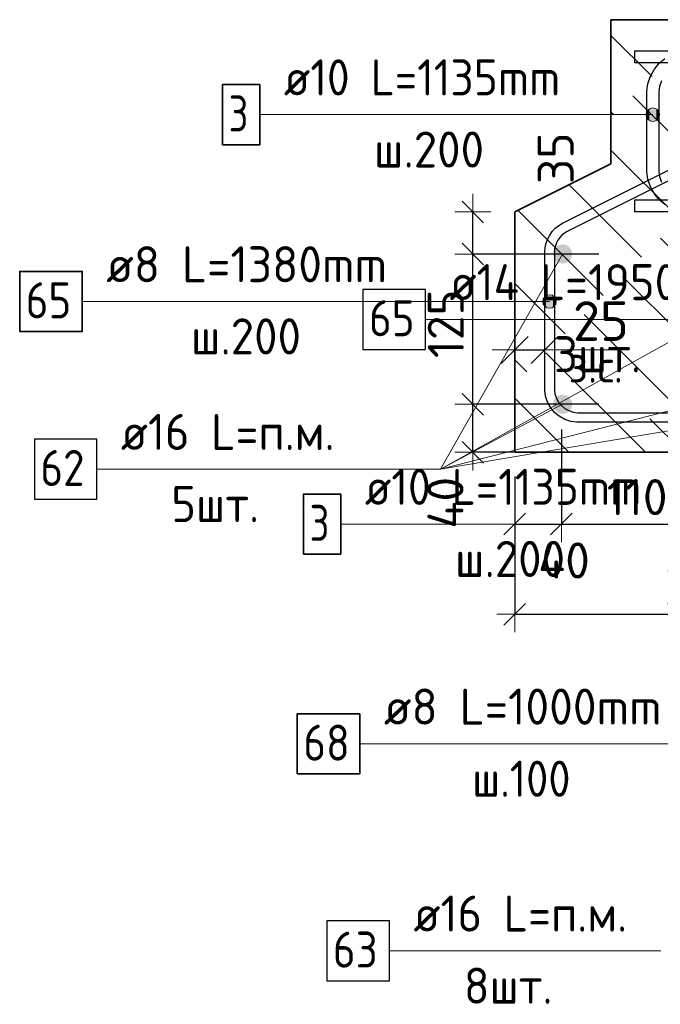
# Model space of a CAD drawing. Header units: metres. Extents: x -38 to 100, y -15 to 21.
# Tile 26 of 90: x 71.634 to 72.167, y 2.799 to 3.618. Entities that reach past the tile are written whole.
import ezdxf

# ---------------------------------------------------------------- set-up
doc = ezdxf.new("R2010")
doc.units = ezdxf.units.M
doc.header["$PDMODE"] = 65
for name, color, linetype, lineweight in [('XR$4$Арм. стержнями верхней зоны', 180, 'Continuous', 35), ('XR$4$Арм. стержнями нижней зоны', 180, 'Continuous', 35), ('XR$4$Арм.стержн. Арматура края', 96, 'Continuous', 35), ('XR$4$Арм.стержн.горизонт. 1', 180, 'Continuous', 35), ('XR$4$Размерная линия (1)', 7, 'Continuous', 13), ('XR$4$Размерная линия_ общее', 7, 'Continuous', 13), ('XR$6$Арм.стержн. Арматура края', 96, 'Continuous', 35), ('XR$6$Арм.стержн. Доп. арматура', 180, 'Continuous', 35), ('XR$6$Арм.стержн. Хомут', 240, 'Continuous', 35), ('XR$6$Арм.стержн.горизонт. 1', 180, 'Continuous', 35)]:
    doc.layers.add(name, color=color, linetype=linetype, lineweight=lineweight)
doc.styles.add('ISOCPEUR', font='txt')
doc.dimstyles.new('DIMSTYLE_11', dxfattribs={"dimtxt": 0.033, "dimasz": 0.0375, "dimexe": 0, "dimexo": 0, "dimgap": 0.0165, "dimtad": 2, "dimdec": 0, "dimlfac": 1000, "dimrnd": 1, "dimzin": 12, "dimdsep": 46, "dimtxsty": 'ISOCPEUR', "dimblk1": 'ALL_ML_STRICH', "dimblk2": 'ALL_ML_STRICH', "dimsah": 1, "dimcen": 0, "dimclrd": 7, "dimclre": 256, "dimclrt": 7, "dimadec": 0, "dimazin": 0, "dimtfac": 1, "dimtdec": 0, "dimtix": 1, "dimtmove": 2, "dimatfit": 3, "dimfxl": 0, "dimtvp": 1.2, "dimtzin": 0, "dimlwd": 0, "dimlwe": -3, "dimarcsym": 0})
doc.dimstyles.new('DIMSTYLE_23', dxfattribs={"dimtxt": 0.03, "dimasz": 0.03, "dimexe": 0, "dimexo": 0, "dimgap": 0.015, "dimtad": 2, "dimdec": 0, "dimlfac": 1000, "dimrnd": 5, "dimzin": 12, "dimdsep": 46, "dimtxsty": 'ISOCPEUR', "dimblk1": 'ALL_ML_STRICH', "dimblk2": 'ALL_ML_STRICH', "dimsah": 1, "dimcen": 0, "dimclrd": 7, "dimclre": 256, "dimclrt": 7, "dimadec": 0, "dimazin": 0, "dimtfac": 1, "dimtdec": 0, "dimtix": 1, "dimtmove": 2, "dimatfit": 3, "dimfxl": 0, "dimtvp": 1.2, "dimtzin": 0, "dimlwd": 0, "dimlwe": -3, "dimarcsym": 0})
doc.dimstyles.new('DIMSTYLE_24', dxfattribs={"dimtxt": 0.03, "dimasz": 0.03, "dimexe": 0, "dimexo": 0, "dimgap": 0.015, "dimtad": 2, "dimdec": 0, "dimlfac": 1000, "dimrnd": 5, "dimzin": 12, "dimdsep": 46, "dimtxsty": 'ISOCPEUR', "dimblk1": 'ALL_ML_STRICH', "dimblk2": 'ALL_ML_STRICH', "dimsah": 1, "dimcen": 0, "dimclrd": 7, "dimclre": 256, "dimclrt": 7, "dimadec": 0, "dimazin": 0, "dimtfac": 1, "dimtdec": 0, "dimtix": 1, "dimtmove": 2, "dimatfit": 3, "dimfxl": 0, "dimtzin": 0, "dimlwd": 0, "dimlwe": -3, "dimarcsym": 0})
doc.dimstyles.new('DIMSTYLE_31', dxfattribs={"dimtxt": 0.03, "dimasz": 0.03, "dimexe": 0, "dimexo": 0, "dimgap": 0.015, "dimtad": 0, "dimdec": 0, "dimlfac": 1000, "dimrnd": 5, "dimzin": 12, "dimdsep": 46, "dimtxsty": 'ISOCPEUR', "dimblk1": 'ALL_ML_STRICH', "dimblk2": 'ALL_ML_STRICH', "dimsah": 1, "dimcen": 0, "dimclrd": 7, "dimclre": 256, "dimclrt": 7, "dimadec": 0, "dimazin": 0, "dimtfac": 1, "dimtdec": 0, "dimtix": 1, "dimtmove": 2, "dimatfit": 3, "dimfxl": 0, "dimtvp": 1.2, "dimtzin": 0, "dimlwd": 0, "dimlwe": -3, "dimarcsym": 0})
doc.dimstyles.new('DIMSTYLE_32', dxfattribs={"dimtxt": 0.03, "dimasz": 0.03, "dimexe": 0, "dimexo": 0, "dimgap": 0.015, "dimtad": 0, "dimdec": 0, "dimlfac": 1000, "dimrnd": 5, "dimzin": 12, "dimdsep": 46, "dimtxsty": 'ISOCPEUR', "dimblk1": 'ALL_ML_STRICH', "dimblk2": 'ALL_ML_STRICH', "dimsah": 1, "dimcen": 0, "dimclrd": 7, "dimclre": 256, "dimclrt": 7, "dimadec": 0, "dimazin": 0, "dimtfac": 1, "dimtdec": 0, "dimtix": 1, "dimtmove": 2, "dimatfit": 3, "dimfxl": 0, "dimtvp": 1.2, "dimtzin": 0, "dimlwd": 0, "dimlwe": -3, "dimarcsym": 0})

# ---------------------------------------------------------------- blocks, each defined once
blk = doc.blocks.new('ALL_ML_STRICH')
at = {"color": 0, "linetype": 'ByBlock', "lineweight": -2}
for p, q in [((0, -0.5), (0, 0.5)), ((-0.3, -0.3), (0.3, 0.3)), ((-1, 0), (0.5, 0))]:
    blk.add_line(p, q, dxfattribs=at)
blk = doc.blocks.new('*D233')
at = {"layer": 'DEFPOINTS', "color": 7, "linetype": 'Continuous', "lineweight": 13, "transparency": 33554687}
for p in [(72.04592, 3.34356), (72.04592, 3.30857), (72.07092, 3.30357)]:
    blk.add_point(p, dxfattribs=at)
at = {"layer": 'XR$4$Размерная линия_ общее', "color": 253, "linetype": 'Continuous', "lineweight": -2, "true_color": 0xa0a0a0, "transparency": 33554687}
for p, q in [((72.04592, 3.32857), (72.04592, 3.34356)), ((72.07092, 3.32357), (72.07092, 3.34356))]:
    blk.add_line(p, q, dxfattribs=at)
at = {"layer": 'XR$4$Размерная линия_ общее', "color": 7, "linetype": 'Continuous', "lineweight": -2, "transparency": 33554687}
blk.add_line((72.04592, 3.34356), (72.07092, 3.34356), dxfattribs=at)
at = {"layer": 'XR$4$Размерная линия_ общее', "color": 7, "linetype": 'Continuous', "lineweight": 13, "transparency": 33554687, "xscale": 0.0375, "yscale": 0.0375, "zscale": 0.0375, "rotation": 180}
blk.add_blockref('ALL_ML_STRICH', (72.04592, 3.34356), dxfattribs=at)
at = {"layer": 'XR$4$Размерная линия_ общее', "color": 7, "linetype": 'Continuous', "lineweight": 13, "transparency": 33554687, "xscale": 0.0375, "yscale": 0.0375, "zscale": 0.0375}
blk.add_blockref('ALL_ML_STRICH', (72.07092, 3.34356), dxfattribs=at)
at = {"layer": 'XR$4$Размерная линия_ общее', "color": 7, "linetype": 'Continuous', "lineweight": 13, "transparency": 33554687, "insert": (72.11764, 3.36756), "char_height": 0.033, "width": 0.066, "attachment_point": 5, "style": 'ISOCPEUR'}
blk.add_mtext('\\A1;{25}', dxfattribs=at)
at = {"layer": 'XR$4$Размерная линия_ общее', "color": 7, "linetype": 'Continuous', "lineweight": 13, "transparency": 33554687, "insert": (72.09069, 3.34335), "char_height": 0.027, "width": 0.00135, "attachment_point": 1, "line_spacing_factor": 0.60241, "style": 'ISOCPEUR'}
blk.add_mtext('з.с.', dxfattribs=at)
blk = doc.blocks.new('*D234')
at = {"layer": 'DEFPOINTS', "color": 7, "linetype": 'Continuous', "lineweight": 13, "transparency": 33554687}
for p in [(72.13584, 3.29831), (72.01108, 3.25831), (72.09592, 3.25831)]:
    blk.add_point(p, dxfattribs=at)
at = {"layer": 'XR$4$Размерная линия (1)', "color": 9, "linetype": 'Continuous', "lineweight": -2, "true_color": 0xc7c7c7, "transparency": 33554687}
for p, q in [((72.11584, 3.29831), (72.01108, 3.29831)), ((72.07592, 3.25831), (72.01108, 3.25831))]:
    blk.add_line(p, q, dxfattribs=at)
at = {"layer": 'XR$4$Размерная линия (1)', "color": 7, "linetype": 'Continuous', "lineweight": -2, "transparency": 33554687}
blk.add_line((72.01108, 3.25831), (72.01108, 3.29831), dxfattribs=at)
at = {"layer": 'XR$4$Размерная линия (1)', "color": 7, "linetype": 'Continuous', "lineweight": 13, "transparency": 33554687, "xscale": 0.03, "yscale": 0.03, "zscale": 0.03}
for p, rotation in [((72.01108, 3.29831), 90), ((72.01108, 3.25831), 270)]:
    blk.add_blockref('ALL_ML_STRICH', p, dxfattribs=dict(at, rotation=rotation))
at = {"layer": 'XR$4$Размерная линия (1)', "color": 7, "linetype": 'Continuous', "lineweight": 13, "transparency": 33554687, "insert": (71.98829, 3.21632), "char_height": 0.03, "width": 0.06, "attachment_point": 5, "rotation": 90, "style": 'ISOCPEUR'}
blk.add_mtext('\\A1;{40}', dxfattribs=at)
blk = doc.blocks.new('*D235')
at = {"layer": 'DEFPOINTS', "color": 7, "linetype": 'Continuous', "lineweight": 13, "transparency": 33554687}
for p in [(72.13584, 3.42331), (72.01108, 3.29831), (72.13584, 3.29831)]:
    blk.add_point(p, dxfattribs=at)
at = {"layer": 'XR$4$Размерная линия (1)', "color": 9, "linetype": 'Continuous', "lineweight": -2, "true_color": 0xc7c7c7, "transparency": 33554687}
for p, q in [((72.11584, 3.42331), (72.01108, 3.42331)), ((72.11584, 3.29831), (72.01108, 3.29831))]:
    blk.add_line(p, q, dxfattribs=at)
at = {"layer": 'XR$4$Размерная линия (1)', "color": 7, "linetype": 'Continuous', "lineweight": -2, "transparency": 33554687}
blk.add_line((72.01108, 3.29831), (72.01108, 3.42331), dxfattribs=at)
at = {"layer": 'XR$4$Размерная линия (1)', "color": 7, "linetype": 'Continuous', "lineweight": 13, "transparency": 33554687, "xscale": 0.03, "yscale": 0.03, "zscale": 0.03}
for p, rotation in [((72.01108, 3.42331), 90), ((72.01108, 3.29831), 270)]:
    blk.add_blockref('ALL_ML_STRICH', p, dxfattribs=dict(at, rotation=rotation))
at = {"layer": 'XR$4$Размерная линия (1)', "color": 7, "linetype": 'Continuous', "lineweight": 13, "transparency": 33554687, "insert": (71.98858, 3.36531), "char_height": 0.03, "width": 0.09, "attachment_point": 5, "rotation": 90, "style": 'ISOCPEUR'}
blk.add_mtext('\\A1;{125}', dxfattribs=at)
blk = doc.blocks.new('*D236')
at = {"layer": 'DEFPOINTS', "color": 7, "linetype": 'Continuous', "lineweight": 13, "transparency": 33554687}
for p in [(72.04592, 3.45831), (72.01108, 3.42331), (72.13584, 3.42331)]:
    blk.add_point(p, dxfattribs=at)
at = {"layer": 'XR$4$Размерная линия (1)', "color": 9, "linetype": 'Continuous', "lineweight": -2, "true_color": 0xc7c7c7, "transparency": 33554687}
for p, q in [((72.01108, 3.45831), (72.01108, 3.45831)), ((72.11584, 3.42331), (72.01108, 3.42331))]:
    blk.add_line(p, q, dxfattribs=at)
at = {"layer": 'XR$4$Размерная линия (1)', "color": 7, "linetype": 'Continuous', "lineweight": -2, "transparency": 33554687}
blk.add_line((72.01108, 3.42331), (72.01108, 3.45831), dxfattribs=at)
at = {"layer": 'XR$4$Размерная линия (1)', "color": 7, "linetype": 'Continuous', "lineweight": 13, "transparency": 33554687, "xscale": 0.03, "yscale": 0.03, "zscale": 0.03}
for p, rotation in [((72.01108, 3.45831), 90), ((72.01108, 3.42331), 270)]:
    blk.add_blockref('ALL_ML_STRICH', p, dxfattribs=dict(at, rotation=rotation))
at = {"layer": 'XR$4$Размерная линия (1)', "color": 7, "linetype": 'Continuous', "lineweight": 13, "transparency": 33554687, "insert": (72.08006, 3.50299), "char_height": 0.03, "width": 0.06, "attachment_point": 5, "rotation": 90, "style": 'ISOCPEUR'}
blk.add_mtext('\\A1;{35}', dxfattribs=at)
blk = doc.blocks.new('*D248')
at = {"layer": 'DEFPOINTS', "color": 7, "linetype": 'Continuous', "lineweight": 13, "transparency": 33554687}
for p in [(72.04592, 3.25831), (72.34592, 3.25831), (72.04592, 3.12355)]:
    blk.add_point(p, dxfattribs=at)
at = {"layer": 'XR$4$Размерная линия (1)', "color": 9, "linetype": 'Continuous', "lineweight": -2, "true_color": 0xc7c7c7, "transparency": 33554687}
for p, q in [((72.04592, 3.23831), (72.04592, 3.12355)), ((72.34592, 3.23831), (72.34592, 3.12355))]:
    blk.add_line(p, q, dxfattribs=at)
at = {"layer": 'XR$4$Размерная линия (1)', "color": 7, "linetype": 'Continuous', "lineweight": -2, "transparency": 33554687}
blk.add_line((72.04592, 3.12355), (72.34592, 3.12355), dxfattribs=at)
at = {"layer": 'XR$4$Размерная линия (1)', "color": 7, "linetype": 'Continuous', "lineweight": 13, "transparency": 33554687, "xscale": 0.03, "yscale": 0.03, "zscale": 0.03, "rotation": 180}
blk.add_blockref('ALL_ML_STRICH', (72.04592, 3.12355), dxfattribs=at)
at = {"layer": 'XR$4$Размерная линия (1)', "color": 7, "linetype": 'Continuous', "lineweight": 13, "transparency": 33554687, "xscale": 0.03, "yscale": 0.03, "zscale": 0.03}
blk.add_blockref('ALL_ML_STRICH', (72.34592, 3.12355), dxfattribs=at)
at = {"layer": 'XR$4$Размерная линия (1)', "color": 7, "linetype": 'Continuous', "lineweight": 13, "transparency": 33554687, "insert": (72.19717, 3.14605), "char_height": 0.03, "width": 0.075, "attachment_point": 5, "style": 'ISOCPEUR'}
blk.add_mtext('\\W0.83;\\A1;{300}', dxfattribs=at)
blk = doc.blocks.new('*D249')
at = {"layer": 'DEFPOINTS', "color": 7, "linetype": 'Continuous', "lineweight": 13, "transparency": 33554687}
for p in [(72.08479, 3.29718), (72.04592, 3.25831), (72.04592, 3.19855)]:
    blk.add_point(p, dxfattribs=at)
at = {"layer": 'XR$4$Размерная линия (1)', "color": 9, "linetype": 'Continuous', "lineweight": -2, "true_color": 0xc7c7c7, "transparency": 33554687}
for p, q in [((72.08479, 3.27718), (72.08479, 3.19855)), ((72.04592, 3.23831), (72.04592, 3.19855))]:
    blk.add_line(p, q, dxfattribs=at)
at = {"layer": 'XR$4$Размерная линия (1)', "color": 7, "linetype": 'Continuous', "lineweight": -2, "transparency": 33554687}
blk.add_line((72.04592, 3.19855), (72.08479, 3.19855), dxfattribs=at)
at = {"layer": 'XR$4$Размерная линия (1)', "color": 7, "linetype": 'Continuous', "lineweight": 13, "transparency": 33554687, "xscale": 0.03, "yscale": 0.03, "zscale": 0.03, "rotation": 180}
blk.add_blockref('ALL_ML_STRICH', (72.04592, 3.19855), dxfattribs=at)
at = {"layer": 'XR$4$Размерная линия (1)', "color": 7, "linetype": 'Continuous', "lineweight": 13, "transparency": 33554687, "xscale": 0.03, "yscale": 0.03, "zscale": 0.03}
blk.add_blockref('ALL_ML_STRICH', (72.08479, 3.19855), dxfattribs=at)
at = {"layer": 'XR$4$Размерная линия (1)', "color": 7, "linetype": 'Continuous', "lineweight": 13, "transparency": 33554687, "insert": (72.08696, 3.16833), "char_height": 0.03, "width": 0.06, "attachment_point": 5, "style": 'ISOCPEUR'}
blk.add_mtext('\\A1;{40}', dxfattribs=at)
blk = doc.blocks.new('*D250')
at = {"layer": 'DEFPOINTS', "color": 7, "linetype": 'Continuous', "lineweight": 13, "transparency": 33554687}
for p in [(72.08479, 3.29718), (72.19584, 3.29831), (72.08479, 3.19855)]:
    blk.add_point(p, dxfattribs=at)
at = {"layer": 'XR$4$Размерная линия (1)', "color": 9, "linetype": 'Continuous', "lineweight": -2, "true_color": 0xc7c7c7, "transparency": 33554687}
for p, q in [((72.19584, 3.27831), (72.19584, 3.19855)), ((72.08479, 3.27718), (72.08479, 3.19855))]:
    blk.add_line(p, q, dxfattribs=at)
at = {"layer": 'XR$4$Размерная линия (1)', "color": 7, "linetype": 'Continuous', "lineweight": -2, "transparency": 33554687}
blk.add_line((72.08479, 3.19855), (72.19584, 3.19855), dxfattribs=at)
at = {"layer": 'XR$4$Размерная линия (1)', "color": 7, "linetype": 'Continuous', "lineweight": 13, "transparency": 33554687, "xscale": 0.03, "yscale": 0.03, "zscale": 0.03, "rotation": 180}
blk.add_blockref('ALL_ML_STRICH', (72.08479, 3.19855), dxfattribs=at)
at = {"layer": 'XR$4$Размерная линия (1)', "color": 7, "linetype": 'Continuous', "lineweight": 13, "transparency": 33554687, "xscale": 0.03, "yscale": 0.03, "zscale": 0.03}
blk.add_blockref('ALL_ML_STRICH', (72.19584, 3.19855), dxfattribs=at)
at = {"layer": 'XR$4$Размерная линия (1)', "color": 7, "linetype": 'Continuous', "lineweight": 13, "transparency": 33554687, "insert": (72.14781, 3.22105), "char_height": 0.03, "width": 0.09, "attachment_point": 5, "style": 'ISOCPEUR'}
blk.add_mtext('\\A1;{110}', dxfattribs=at)

msp = doc.modelspace()

# ---------------------------------------------------------------- hatches: boundary and pattern name
at = {"linetype": 'Continuous', "lineweight": 13, "transparency": 33554687}
h = msp.add_hatch(dxfattribs=at)
h.set_pattern_fill('__________540', scale=0.015, style=0, pattern_type=2)
h.set_pattern_definition([(135, (0, 0), (-0.031819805, -0.031819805), [0.4, -0.05, 0, -0.05]), (135, (-0.01591, -0.01591), (-0.031819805, -0.031819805), [0.8, -0.1, 0.1, -0.1])])
h.paths.add_polyline_path([(72.34592, 3.61831), (72.12592, 3.61831), (72.12592, 3.49831), (72.04592, 3.45831), (72.04592, 3.25831), (72.34592, 3.25831)], flags=0)
at = {"layer": 'XR$4$Арм.стержн. Арматура края', "linetype": 'Continuous', "lineweight": 13, "transparency": 33554687}
for points in [[(72.15608, 3.53648), (72.15608, 3.5421), (72.15529, 3.53929)], [(72.15608, 3.5421), (72.1581, 3.53445), (72.1581, 3.54413)], [(72.15608, 3.5421), (72.15608, 3.53648), (72.1581, 3.53445)], [(72.1581, 3.54413), (72.16092, 3.53367), (72.16092, 3.54492)], [(72.1581, 3.54413), (72.1581, 3.53445), (72.16092, 3.53367)], [(72.16092, 3.54492), (72.16092, 3.53367), (72.16373, 3.53445)], [(72.16092, 3.54492), (72.16373, 3.53445), (72.16373, 3.54413)], [(72.16373, 3.54413), (72.16373, 3.53445), (72.16575, 3.53648)], [(72.16373, 3.54413), (72.16575, 3.53648), (72.16575, 3.5421)], [(72.16575, 3.5421), (72.16575, 3.53648), (72.16654, 3.53929)], [(72.07008, 3.38098), (72.07008, 3.3866), (72.06929, 3.38379)], [(72.07008, 3.3866), (72.0721, 3.37895), (72.0721, 3.38863)], [(72.07008, 3.3866), (72.07008, 3.38098), (72.0721, 3.37895)], [(72.0721, 3.38863), (72.07492, 3.37816), (72.07492, 3.38941)], [(72.0721, 3.38863), (72.0721, 3.37895), (72.07492, 3.37816)], [(72.07492, 3.38941), (72.07492, 3.37816), (72.07773, 3.37895)], [(72.07492, 3.38941), (72.07773, 3.37895), (72.07773, 3.38863)], [(72.07773, 3.38863), (72.07773, 3.37895), (72.07975, 3.38098)], [(72.07773, 3.38863), (72.07975, 3.38098), (72.07975, 3.3866)], [(72.07975, 3.3866), (72.07975, 3.38098), (72.08054, 3.38379)]]:
    msp.add_hatch(color=7, dxfattribs=at).paths.add_polyline_path(points)
at = {"layer": 'XR$4$Арм.стержн.горизонт. 1', "linetype": 'Continuous', "lineweight": 50, "transparency": 33554687}
for points in [[(72.09384, 3.42331), (72.09323, 3.42637), (72.0915, 3.42896), (72.0889, 3.4307), (72.08584, 3.43131), (72.08278, 3.4307), (72.08018, 3.42896), (72.07845, 3.42637), (72.07784, 3.42331), (72.07845, 3.42025), (72.08018, 3.41765), (72.08278, 3.41592), (72.08584, 3.41531), (72.0889, 3.41592), (72.0915, 3.41765), (72.09323, 3.42025)], [(72.09384, 3.29831), (72.09323, 3.30137), (72.0915, 3.30396), (72.0889, 3.3057), (72.08584, 3.30631), (72.08278, 3.3057), (72.08018, 3.30396), (72.07845, 3.30137), (72.07784, 3.29831), (72.07845, 3.29525), (72.08018, 3.29265), (72.08278, 3.29092), (72.08584, 3.29031), (72.0889, 3.29092), (72.0915, 3.29265), (72.09323, 3.29525)]]:
    msp.add_hatch(color=7, dxfattribs=at).paths.add_polyline_path(points)

# ---------------------------------------------------------------- linework, layer by layer
at = {"color": 7, "linetype": 'Continuous', "lineweight": 35, "transparency": 33554687}
for p, q in [((72.12592, 3.61831), (72.12592, 3.49831)), ((72.34592, 3.61831), (72.12592, 3.61831)), ((72.12592, 3.49831), (72.04592, 3.45831)), ((72.04592, 3.45831), (72.04592, 3.25831)), ((72.04592, 3.25831), (72.34592, 3.25831))]:
    msp.add_line(p, q, dxfattribs=at)
at = {"color": 7, "linetype": 'Continuous', "lineweight": 13, "transparency": 33554687}
msp.add_line((72.07092, 3.34356), (72.13492, 3.34356), dxfattribs=at)
at = {"layer": 'XR$4$Арм. стержнями верхней зоны', "color": 4, "linetype": 'Continuous', "lineweight": 25, "transparency": 33554687}
msp.add_lwpolyline([(72.14592, 3.59231), (72.72457, 3.59231), (72.72457, 3.58231), (72.14592, 3.58231), (72.14592, 3.59231)], dxfattribs=at)
at = {"layer": 'XR$4$Арм. стержнями нижней зоны', "color": 4, "linetype": 'Continuous', "lineweight": 25, "transparency": 33554687}
msp.add_lwpolyline([(72.14592, 3.46831), (72.72457, 3.46831), (72.72457, 3.45831), (72.14592, 3.45831), (72.14592, 3.46831)], dxfattribs=at)
at = {"layer": 'XR$4$Арм.стержн. Арматура края', "color": 7, "linetype": 'Continuous', "lineweight": 13, "transparency": 33554687}
for p, q in [((72.16092, 3.54492), (72.16092, 3.54492)), ((71.83381, 3.53929), (72.14081, 3.53929)), ((72.14081, 3.53929), (72.16092, 3.53929)), ((72.15529, 3.53929), (72.15529, 3.53929)), ((72.16092, 3.53367), (72.16092, 3.53367)), ((72.16654, 3.53929), (72.16654, 3.53929)), ((71.68599, 3.38379), (72.05399, 3.38379)), ((72.05399, 3.38379), (72.07492, 3.38379)), ((72.06929, 3.38379), (72.06929, 3.38379)), ((72.07492, 3.38941), (72.07492, 3.38941)), ((72.08054, 3.38379), (72.08054, 3.38379)), ((72.07492, 3.37816), (72.07492, 3.37816))]:
    msp.add_line(p, q, dxfattribs=at)
at = {"layer": 'XR$4$Арм.стержн. Арматура края', "color": 40, "linetype": 'Continuous', "lineweight": 25, "transparency": 33554687}
for points in [[(72.29424, 3.28331), (72.09759, 3.28331), (72.09271, 3.28399), (72.08763, 3.28566), (72.08296, 3.28828), (72.07911, 3.2915), (72.07589, 3.29535), (72.07327, 3.30002), (72.07159, 3.3051), (72.07092, 3.30998), (72.07092, 3.42535), (72.07127, 3.42886), (72.0721, 3.43248), (72.0734, 3.43596), (72.07509, 3.43914), (72.07718, 3.44208), (72.07971, 3.4448), (72.08258, 3.44716), (72.08557, 3.44904), (72.36809, 3.59017)], [(72.37151, 3.58294), (72.0895, 3.44206), (72.08727, 3.44066), (72.08521, 3.43896), (72.0834, 3.43701), (72.08191, 3.43493), (72.08071, 3.43266), (72.07977, 3.43017), (72.07918, 3.42757), (72.07892, 3.42495), (72.07892, 3.31054), (72.07942, 3.30692), (72.08063, 3.30326), (72.08251, 3.29991), (72.08478, 3.29718), (72.08751, 3.2949), (72.09087, 3.29302), (72.09453, 3.29181), (72.09815, 3.29131), (72.29368, 3.29131)]]:
    msp.add_lwpolyline(points, dxfattribs=at)
at = {"layer": 'XR$4$Арм.стержн. Арматура края', "color": 4, "linetype": 'Continuous', "lineweight": 25, "transparency": 33554687}
for points in [[(72.17097, 3.46452), (72.16615, 3.46854), (72.16213, 3.47336), (72.15886, 3.4792), (72.15676, 3.48555), (72.15592, 3.49165), (72.15592, 3.55896), (72.15676, 3.56506), (72.15886, 3.57141), (72.16213, 3.57726), (72.16615, 3.58207), (72.17097, 3.58609)], [(72.16805, 3.56737), (72.16654, 3.56279), (72.16592, 3.55827), (72.16592, 3.49235), (72.16654, 3.48783), (72.16805, 3.48325)]]:
    msp.add_lwpolyline(points, dxfattribs=at)
at = {"layer": 'XR$4$Арм.стержн. Арматура края', "color": 7, "linetype": 'Continuous', "lineweight": 35, "transparency": 33554687}
for points in [[(71.80281, 3.51429), (71.83381, 3.51429), (71.83381, 3.56429), (71.80281, 3.56429), (71.80281, 3.51429)], [(71.63399, 3.35879), (71.68599, 3.35879), (71.68599, 3.40879), (71.63399, 3.40879), (71.63399, 3.35879)]]:
    msp.add_lwpolyline(points, dxfattribs=at)
at = {"layer": 'XR$4$Арм.стержн. Арматура края', "color": 7, "linetype": 'Continuous', "lineweight": 13, "transparency": 33554687}
for centre in [(72.16092, 3.53929), (72.07492, 3.38379)]:
    msp.add_circle(centre, 0.00563, dxfattribs=at)
at = {"layer": 'XR$4$Арм.стержн.горизонт. 1', "color": 7, "linetype": 'Continuous', "lineweight": 13, "transparency": 33554687}
for p, q in [((71.9842, 3.24427), (72.30592, 3.42331)), ((71.9842, 3.24427), (72.08584, 3.42331)), ((71.9842, 3.24427), (72.08584, 3.29831)), ((71.9842, 3.24427), (72.19584, 3.29831)), ((71.9842, 3.24427), (72.30592, 3.29831)), ((71.6982, 3.24427), (71.9842, 3.24427))]:
    msp.add_line(p, q, dxfattribs=at)
at = {"layer": 'XR$4$Арм.стержн.горизонт. 1', "color": 7, "linetype": 'Continuous', "lineweight": 25, "transparency": 33554687}
msp.add_lwpolyline([(71.6462, 3.21927), (71.6982, 3.21927), (71.6982, 3.26927), (71.6462, 3.26927), (71.6462, 3.21927)], dxfattribs=at)
at = {"layer": 'XR$6$Арм.стержн. Арматура края', "color": 7, "linetype": 'Continuous', "lineweight": 13, "transparency": 33554687}
msp.add_line((71.90123, 3.1986), (72.20823, 3.1986), dxfattribs=at)
at = {"layer": 'XR$6$Арм.стержн. Арматура края', "color": 7, "linetype": 'Continuous', "lineweight": 35, "transparency": 33554687}
msp.add_lwpolyline([(71.87023, 3.1736), (71.90123, 3.1736), (71.90123, 3.2236), (71.87023, 3.2236), (71.87023, 3.1736)], dxfattribs=at)
at = {"layer": 'XR$6$Арм.стержн. Доп. арматура', "color": 7, "linetype": 'Continuous', "lineweight": 13, "transparency": 33554687}
msp.add_line((71.97168, 3.36892), (72.28768, 3.36892), dxfattribs=at)
at = {"layer": 'XR$6$Арм.стержн. Доп. арматура', "color": 7, "linetype": 'Continuous', "lineweight": 25, "transparency": 33554687}
msp.add_lwpolyline([(71.91968, 3.34392), (71.97168, 3.34392), (71.97168, 3.39392), (71.91968, 3.39392), (71.91968, 3.34392)], dxfattribs=at)
at = {"layer": 'XR$6$Арм.стержн. Хомут', "color": 7, "linetype": 'Continuous', "lineweight": 13, "transparency": 33554687}
msp.add_line((71.91704, 3.01572), (72.21504, 3.01572), dxfattribs=at)
at = {"layer": 'XR$6$Арм.стержн. Хомут', "color": 7, "linetype": 'Continuous', "lineweight": 35, "transparency": 33554687}
msp.add_lwpolyline([(71.86504, 2.99072), (71.91704, 2.99072), (71.91704, 3.04072), (71.86504, 3.04072), (71.86504, 2.99072)], dxfattribs=at)
at = {"layer": 'XR$6$Арм.стержн.горизонт. 1', "color": 7, "linetype": 'Continuous', "lineweight": 13, "transparency": 33554687}
msp.add_line((71.94165, 2.84354), (72.16765, 2.84354), dxfattribs=at)
at = {"layer": 'XR$6$Арм.стержн.горизонт. 1', "color": 7, "linetype": 'Continuous', "lineweight": 25, "transparency": 33554687}
msp.add_lwpolyline([(71.88965, 2.81854), (71.94165, 2.81854), (71.94165, 2.86854), (71.88965, 2.86854), (71.88965, 2.81854)], dxfattribs=at)

# ---------------------------------------------------------------- texts
at = {"layer": 'XR$4$Арм.стержн. Арматура края', "color": 7, "linetype": 'Continuous', "lineweight": 25, "transparency": 33554687, "char_height": 0.03, "attachment_point": 7, "style": 'ISOCPEUR'}
for s, insert, width in [('\\W0.92;ø10 L=1135mm ', (71.85381, 3.55529), 0.2806692), ('\\W0.78;3', (71.80781, 3.52529), 0.0326407), ('\\W0.95;ш.200 ', (71.92881, 3.49529), 0.1311996), ('\\W0.96;ø8 L=1380mm ', (71.70599, 3.39979), 0.2722217), ('\\W0.87;65', (71.63899, 3.36979), 0.0550812), ('\\W0.95;ш.200 ', (71.77649, 3.33979), 0.1311996)]:
    msp.add_mtext(s, dxfattribs=dict(at, insert=insert, width=width))
at = {"layer": 'XR$4$Арм.стержн.горизонт. 1', "color": 7, "linetype": 'Continuous', "lineweight": 25, "transparency": 33554687, "char_height": 0.03, "attachment_point": 7, "style": 'ISOCPEUR'}
for s, insert, width in [('\\W0.94;ø16 L=п.м.', (71.7182, 3.26027), 0.1999832), ('\\W0.87;62', (71.6512, 3.23027), 0.0550812), ('\\W0.94;5шт. ', (71.7602, 3.20027), 0.1161286)]:
    msp.add_mtext(s, dxfattribs=dict(at, insert=insert, width=width))
at = {"layer": 'XR$6$Арм.стержн. Арматура края', "color": 7, "linetype": 'Continuous', "lineweight": 25, "transparency": 33554687, "char_height": 0.03, "attachment_point": 7, "style": 'ISOCPEUR'}
for s, insert, width in [('\\W0.92;ø10 L=1135mm ', (71.92123, 3.2146), 0.2806692), ('\\W0.78;3', (71.87523, 3.1846), 0.0326407), ('\\W0.95;ш.200 ', (71.99623, 3.1546), 0.1311996)]:
    msp.add_mtext(s, dxfattribs=dict(at, insert=insert, width=width))
at = {"layer": 'XR$6$Арм.стержн. Доп. арматура', "color": 7, "linetype": 'Continuous', "lineweight": 25, "transparency": 33554687, "char_height": 0.03, "attachment_point": 7, "style": 'ISOCPEUR'}
for s, insert, width in [('\\W0.94;ø14 L=1950mm ', (71.99168, 3.38492), 0.2899764), ('\\W0.87;65', (71.92468, 3.35492), 0.0550812), ('\\W0.94;3шт. ', (72.07868, 3.32492), 0.1161286)]:
    msp.add_mtext(s, dxfattribs=dict(at, insert=insert, width=width))
at = {"layer": 'XR$6$Арм.стержн. Хомут', "color": 7, "linetype": 'Continuous', "lineweight": 25, "transparency": 33554687, "char_height": 0.03, "attachment_point": 7, "style": 'ISOCPEUR'}
for s, insert, width in [('\\W0.96;ø8 L=1000mm ', (71.93704, 3.03172), 0.2722217), ('\\W0.87;68', (71.87004, 3.00172), 0.0550812), ('\\W0.90;ш.100 ', (72.01054, 2.97172), 0.1244867)]:
    msp.add_mtext(s, dxfattribs=dict(at, insert=insert, width=width))
at = {"layer": 'XR$6$Арм.стержн.горизонт. 1', "color": 7, "linetype": 'Continuous', "lineweight": 25, "transparency": 33554687, "char_height": 0.03, "attachment_point": 7, "style": 'ISOCPEUR'}
for s, insert, width in [('\\W0.94;ø16 L=п.м.', (71.96165, 2.85954), 0.199983), ('\\W0.87;63', (71.89465, 2.82954), 0.0550812), ('\\W0.94;8шт. ', (72.00365, 2.79954), 0.1161286)]:
    msp.add_mtext(s, dxfattribs=dict(at, insert=insert, width=width))

# ---------------------------------------------------------------- dimensions: what is measured, and where the dimension line sits
at = {"layer": 'XR$4$Размерная линия (1)', "color": 7, "linetype": 'Continuous', "lineweight": 13, "transparency": 33554687}
for base, p1, p2, dimstyle, picture, middle in [((72.01108, 3.45831), (72.11584, 3.42331), (72.01108, 3.45831), 'DIMSTYLE_31', '*D236', (72.08006, 3.50299)), ((72.01108, 3.42331), (72.11584, 3.29831), (72.11584, 3.42331), 'DIMSTYLE_24', '*D235', (71.98858, 3.36531)), ((72.01108, 3.29831), (72.07592, 3.25831), (72.11584, 3.29831), 'DIMSTYLE_23', '*D234', (71.98829, 3.21632))]:
    dim = msp.add_linear_dim(base=base, p1=p1, p2=p2, angle=90, dimstyle=dimstyle, override={"dimpost": '<>', "dimclrd": 7, "dimclre": 9, "dimclrt": 7, "dimlwd": 0, "dimlwe": 65533}, dxfattribs=at)
    dim.commit()
    dim.dimension.update_dxf_attribs({"geometry": picture, "text_midpoint": middle, "dimtype": 160})
for base, p1, p2, dimstyle, picture, middle in [((72.08478, 3.19855), (72.04592, 3.23831), (72.08478, 3.27718), 'DIMSTYLE_32', '*D249', (72.08696, 3.16833)), ((72.19584, 3.19855), (72.08478, 3.27718), (72.19584, 3.27831), 'DIMSTYLE_24', '*D250', (72.14781, 3.22105)), ((72.34592, 3.12355), (72.04592, 3.23831), (72.34592, 3.23831), 'DIMSTYLE_24', '*D248', (72.19717, 3.14605))]:
    dim = msp.add_linear_dim(base=base, p1=p1, p2=p2, dimstyle=dimstyle, override={"dimpost": '<>', "dimclrd": 7, "dimclre": 9, "dimclrt": 7, "dimlwd": 0, "dimlwe": 65533}, dxfattribs=at)
    dim.commit()
    dim.dimension.update_dxf_attribs({"geometry": picture, "text_midpoint": middle, "dimtype": 160})
at = {"layer": 'XR$4$Размерная линия_ общее', "color": 7, "linetype": 'Continuous', "lineweight": 13, "transparency": 33554687}
dim = msp.add_linear_dim(base=(72.07092, 3.34356), p1=(72.04592, 3.32857), p2=(72.07092, 3.32357), text='<>\\Xз.с.', dimstyle='DIMSTYLE_11', override={"dimpost": '<>', "dimclrd": 7, "dimclre": 253, "dimclrt": 7, "dimlwd": 0, "dimlwe": 65533}, dxfattribs=at)
dim.commit()
dim.dimension.update_dxf_attribs({"geometry": '*D233', "text_midpoint": (72.11764, 3.36756), "dimtype": 160})

doc.saveas('drawing.dxf')
